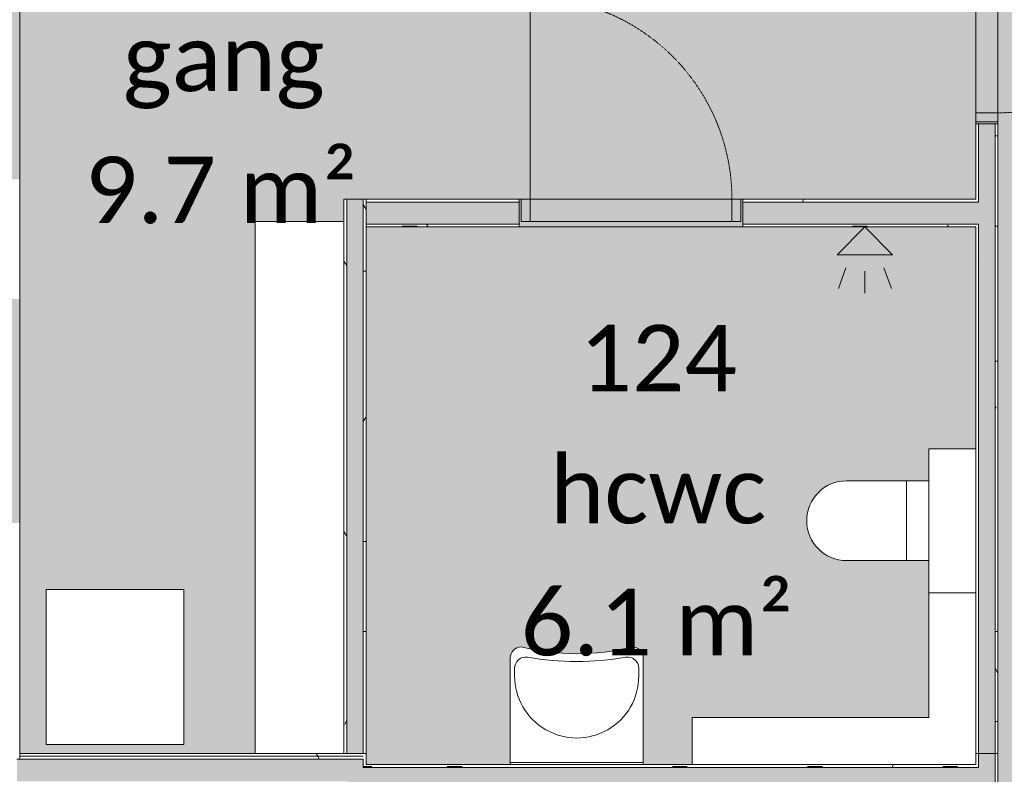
# Model space of a CAD drawing. Header units: millimetres. Extents: x -66110 to 16285, y -16697 to 38719.
# Tile 28 of 35: x -20013 to -15571, y 24756 to 28160. Entities that reach past the tile are written whole.
import ezdxf

# ---------------------------------------------------------------- set-up
doc = ezdxf.new("R2010")
doc.units = ezdxf.units.MM
doc.linetypes.add('Dash 1mm', pattern=[2, 1, -1])
for name, color, linetype, lineweight in [('Doors', 7, 'Dash 1mm', 9), ('IfcDoor', 7, 'Continuous', 9), ('IfcWall', 7, 'Continuous', 9), ('Not Exported', 7, 'Continuous', 9)]:
    doc.layers.add(name, color=color, linetype=linetype, lineweight=lineweight)
doc.layers.add('IfcFlowTerminal', color=9, linetype='Continuous', lineweight=9, true_color=0x808080)
doc.layers.add('IfcFurniture', color=9, linetype='Continuous', lineweight=9, true_color=0x808080)
doc.styles.add('Calibri', font='calibri.ttf', dxfattribs={"height": 300})
pattern_1 = [(0, (0, 0), (812.8, 203.2), [67.056, -542.544, 67.056, -542.544, -3251.2]), (0, (0, 0), (812.8, 203.2), [-1219.2, 67.056, -1152.144, 67.056, -542.544, -1422.4]), (0, (0, 0), (812.8, 203.2), [-3048, 67.056, -339.344, 67.056, -948.944]), (120, (304.8, 101.6), (-582.3764, 602.3054), [67.056, -542.544, 67.056, -542.544, -3251.2]), (120, (304.8, 101.6), (-582.3764, 602.3054), [-1219.2, 67.056, -1152.144, 67.056, -542.544, -1422.4]), (120, (304.8, 101.6), (-582.3764, 602.3054), [-3048, 67.056, -339.344, 67.056, -948.944]), (240, (406.4, 508), (-230.4236, -805.5054), [67.056, -542.544, 67.056, -542.544, -3251.2]), (240, (406.4, 508), (-230.4236, -805.5054), [-1219.2, 67.056, -1152.144, 67.056, -542.544, -1422.4]), (240, (406.4, 508), (-230.4236, -805.5054), [-3048, 67.056, -339.344, 67.056, -948.944])]

# ---------------------------------------------------------------- blocks, each defined once
blk = doc.blocks.new('Dør Enkel - D10x21-1556241-plan 01 eksist_ 200')
at = {"layer": 'Doors', "linetype": 'Continuous'}
for p, q in [((-455, 37.5), (-495, 37.5)), ((-495, 37.5), (-495, -62.5)), ((-455, -62.5), (-455, 37.5)), ((455, -62.5), (455, 37.5)), ((495, 37.5), (455, 37.5)), ((495, -62.5), (495, 37.5)), ((-495, -62.5), (-455, -62.5)), ((455, -62.5), (455, -972.5)), ((455, -62.5), (495, -62.5))]:
    blk.add_line(p, q, dxfattribs=at)
at = {"layer": 'Doors'}
blk.add_arc((455, -62.5), 910, 180, 270, dxfattribs=at)
at = {"layer": 'IfcDoor'}
for p, q in [((-455, 37.5), (455, 37.5)), ((-455, -62.5), (455, -62.5))]:
    blk.add_line(p, q, dxfattribs=at)
blk = doc.blocks.new('Dør Enkel - D10x21-1550208-plan 01 eksist_ 200')
at = {"layer": 'Doors', "linetype": 'Continuous'}
for p, q in [((-455, 50), (-495, 50)), ((-495, 50), (-495, -50)), ((-455, -50), (-455, 50)), ((455, -50), (455, 50)), ((495, 50), (455, 50)), ((495, -50), (495, 50)), ((-495, -50), (-455, -50)), ((455, -50), (455, -960)), ((455, -50), (495, -50))]:
    blk.add_line(p, q, dxfattribs=at)
at = {"layer": 'Doors'}
blk.add_arc((455, -50), 910, 180, 270, dxfattribs=at)
at = {"layer": 'IfcDoor'}
for p, q in [((-455, 50), (455, 50)), ((-455, -50), (455, -50))]:
    blk.add_line(p, q, dxfattribs=at)
blk = doc.blocks.new('Dusj - Type 1-2016347-plan 01 eksist_ 200')
at = {"layer": 'IfcFlowTerminal'}
for p, q in [((125, 261.2), (125, 361.2)), ((39.5, 246.2), (5.3, 340.1)), ((210.5, 246.2), (244.7, 340.1)), ((125, 62.5), (0, 187.5)), ((250, 187.5), (0, 187.5)), ((125, 62.5), (250, 187.5))]:
    blk.add_line(p, q, dxfattribs=at)
blk = doc.blocks.new('Toalett - toalett-491429-plan 01 eksist_ 200')
at = {"layer": 'IfcFlowTerminal'}
for p, q in [((-180, 0), (-180, -100)), ((180, -100), (180, 0)), ((180, -100), (-180, -100)), ((-180, -100), (-180, -370)), ((180, -370), (180, -100))]:
    blk.add_line(p, q, dxfattribs=at)
blk.add_arc((0, -370), 180, 180, 360, dxfattribs=at)
blk = doc.blocks.new('_furniture_boks instance - _furniture_boks instance-1963236-plan 01 eksist_ 200')
at = {"layer": 'IfcFurniture'}
for p, q in [((310, 350), (-310, 350)), ((-310, 350), (-310, -350)), ((310, -350), (310, 350)), ((-310, -350), (310, -350))]:
    blk.add_line(p, q, dxfattribs=at)
blk = doc.blocks.new('_furniture_boks instance - _furniture_boks instance-1749348-plan 01 eksist_ 200')
at = {"layer": 'IfcFurniture'}
for p, q in [((1200, 200), (-1200, 200)), ((1200, -200), (1200, 200))]:
    blk.add_line(p, q, dxfattribs=at)
blk = doc.blocks.new('Servant_HC - vask HC-502272-plan 01 eksist_ 200')
at = {"layer": 'IfcFlowTerminal'}
for p, q in [((300, -20), (-300, -20)), ((-300, -20), (-300, -30)), ((-300, -30), (300, -30)), ((-300, -30), (-300, -500.9)), ((300, -30), (300, -20)), ((300, -500.9), (300, -30)), ((-280, -455), (-280, -420)), ((280, -420), (280, -455))]:
    blk.add_line(p, q, dxfattribs=at)
for centre, radius, start, end in [((0, -420), 280, 360, 180), ((-230, -455), 50, 180, 279.9395), ((0, -1767.5), 1282.5, 80.0605, 99.9395), ((230, -455), 50, 260.0605, 360), ((-250, -500.9), 50, 180, 270), ((0, -1544.8), 1024.8, 75.8806, 104.1194), ((250, -500.9), 50, 270, 360)]:
    blk.add_arc(centre, radius, start, end, dxfattribs=at)

msp = doc.modelspace()

# ---------------------------------------------------------------- hatches: boundary and pattern name
at = {"layer": 'IfcWall', "true_color": 0x787878}
h = msp.add_hatch(dxfattribs=at)
h.set_pattern_fill('FP_1', color=8, style=0, pattern_type=2)
h.set_pattern_definition(pattern_1)
h.paths.add_polyline_path([(-15700, 27350), (-15687.5, 27350), (-15687.5, 27690), (-15700, 27690)])
h.paths.add_polyline_path([(-15687.5, 28700), (-15687.5, 28750), (-15700, 28750), (-15700, 28700)])
at = {"layer": 'IfcWall', "true_color": 0xffffcd}
h = msp.add_hatch(color=7, dxfattribs=at)
h.paths.add_polyline_path([(-15612.5, 27337.5), (-15612.5, 27690), (-15687.5, 27690), (-15687.5, 27337.5)])
h.paths.add_polyline_path([(-15687.5, 28700), (-15612.5, 28700), (-15612.5, 28750), (-15687.5, 28750)])
at = {"layer": 'IfcWall', "true_color": 0x787878}
h = msp.add_hatch(dxfattribs=at)
h.set_pattern_fill('FP_1', color=8, style=0, pattern_type=2)
h.set_pattern_definition(pattern_1)
h.paths.add_polyline_path([(-15600, 27350), (-15600, 27690), (-15612.5, 27690), (-15612.5, 27350)])
h.paths.add_polyline_path([(-15612.5, 28700), (-15600, 28700), (-15600, 28750), (-15612.5, 28750)])
h = msp.add_hatch(dxfattribs=at)
h.set_pattern_fill('FP_1', color=8, style=0, pattern_type=2)
h.set_pattern_definition(pattern_1)
h.paths.add_polyline_path([(-18537.5, 24850), (-18537.5, 27350), (-18550, 27350), (-18550, 24850)])
at = {"layer": 'IfcWall', "lineweight": 5, "true_color": 0xffffcd}
for points in [[(-18475.5, 24850), (-18462.5, 24850), (-18462.5, 27350), (-18537.5, 27350), (-18537.5, 24850)], [(-17952.5, 27337.5), (-18450, 27337.5), (-18450, 27237.5), (-17952.5, 27237.5)], [(-15687.5, 26365), (-15612.5, 26365), (-15612.5, 27175), (-15687.5, 27175), (-15687.5, 26710.6)], [(-18650, 24725), (-18650, 24825), (-19360, 24825), (-19360, 24725), (-19119.2, 24725)], [(-18462.5, 21872.5), (-18462.5, 24825), (-18537.5, 24825), (-18537.5, 21872.5), (-18475.5, 21872.5)]]:
    msp.add_hatch(color=7, dxfattribs=at).paths.add_polyline_path(points)
at = {"layer": 'IfcWall', "true_color": 0x787878}
h = msp.add_hatch(dxfattribs=at)
h.set_pattern_fill('FP_1', color=8, style=0, pattern_type=2)
h.set_pattern_definition(pattern_1)
h.paths.add_polyline_path([(-18450, 24850), (-18450, 27350), (-18462.5, 27350), (-18462.5, 24850)])
h = msp.add_hatch(dxfattribs=at)
h.set_pattern_fill('FP_1', color=8, style=0, pattern_type=2)
h.set_pattern_definition(pattern_1)
h.paths.add_polyline_path([(-18450, 27350), (-18450, 27337.5), (-17952.5, 27337.5), (-17952.5, 27350)])
h = msp.add_hatch(dxfattribs=at)
h.set_pattern_fill('FP_1', color=8, style=0, pattern_type=2)
h.set_pattern_definition(pattern_1)
h.paths.add_polyline_path([(-15687.5, 27337.5), (-15687.5, 27350), (-16750, 27350), (-16750, 27337.5), (-15700, 27337.5)])
h.paths.add_polyline_path([(-17760, 27337.5), (-17760, 27350), (-17952.5, 27350), (-17952.5, 27337.5)])
at = {"layer": 'IfcWall', "true_color": 0xffffcd}
h = msp.add_hatch(color=7, dxfattribs=at)
h.paths.add_polyline_path([(-16750, 27237.5), (-15687.5, 27237.5), (-15687.5, 27337.5), (-16750, 27337.5)])
h.paths.add_polyline_path([(-17760, 27237.5), (-17760, 27337.5), (-17952.5, 27337.5), (-17952.5, 27237.5)])
at = {"layer": 'IfcWall', "lineweight": 5, "true_color": 0xffffcd}
h = msp.add_hatch(color=7, dxfattribs=at)
h.paths.add_polyline_path([(-15612.5, 24850), (-15612.5, 26365), (-15687.5, 26365), (-15687.5, 24850)])
h.paths.add_polyline_path([(-15612.5, 27175), (-15612.5, 27337.5), (-15687.5, 27337.5), (-15687.5, 27175)])
at = {"layer": 'IfcWall', "true_color": 0x787878}
h = msp.add_hatch(dxfattribs=at)
h.set_pattern_fill('FP_1', color=8, style=0, pattern_type=2)
h.set_pattern_definition(pattern_1)
h.paths.add_polyline_path([(-15600, 24850), (-15600, 26365), (-15612.5, 26365), (-15612.5, 24850)])
h.paths.add_polyline_path([(-15600, 27175), (-15600, 27350), (-15612.5, 27350), (-15612.5, 27175)])
h = msp.add_hatch(dxfattribs=at)
h.set_pattern_fill('FP_1', color=8, style=0, pattern_type=2)
h.set_pattern_definition(pattern_1)
h.paths.add_polyline_path([(-18450, 27237.5), (-18450, 27225), (-17952.5, 27225), (-17952.5, 27237.5)])
h = msp.add_hatch(dxfattribs=at)
h.set_pattern_fill('FP_1', color=8, style=0, pattern_type=2)
h.set_pattern_definition(pattern_1)
h.paths.add_polyline_path([(-17760, 27225), (-17760, 27237.5), (-17952.5, 27237.5), (-17952.5, 27225)])
h.paths.add_polyline_path([(-16750, 27225), (-15700, 27225), (-15700, 27237.5), (-16750, 27237.5)])
h = msp.add_hatch(dxfattribs=at)
h.set_pattern_fill('FP_1', color=8, style=0, pattern_type=2)
h.set_pattern_definition(pattern_1)
h.paths.add_polyline_path([(-15687.5, 24850), (-15687.5, 26365), (-15700, 26365), (-15700, 24850)])
h.paths.add_polyline_path([(-15700, 27175), (-15687.5, 27175), (-15687.5, 27237.5), (-15700, 27237.5), (-15700, 27225)])
h = msp.add_hatch(dxfattribs=at)
h.set_pattern_fill('FP_1', color=8, style=0, pattern_type=2)
h.set_pattern_definition(pattern_1)
h.paths.add_polyline_path([(-15700, 26365), (-15687.5, 26365), (-15687.5, 27175), (-15700, 27175), (-15700, 26710.6)])
h = msp.add_hatch(dxfattribs=at)
h.set_pattern_fill('FP_1', color=8, style=0, pattern_type=2)
h.set_pattern_definition(pattern_1)
h.paths.add_polyline_path([(-15612.5, 26365), (-15600, 26365), (-15600, 27175), (-15612.5, 27175), (-15612.5, 26710.6)])
h = msp.add_hatch(dxfattribs=at)
h.set_pattern_fill('FP_1', color=8, style=0, pattern_type=2)
h.set_pattern_definition(pattern_1)
h.paths.add_polyline_path([(-22337.8, 24837.5), (-21222.5, 24837.5), (-21222.5, 24850), (-24600, 24850), (-24600, 24837.5), (-23625.2, 24837.5)])
h.paths.add_polyline_path([(-20012.5, 24837.5), (-19992.5, 24837.5), (-19992.5, 24850), (-20012.5, 24850)])
h.paths.add_polyline_path([(-20100, 24837.5), (-20100, 24850), (-20212.5, 24850), (-20212.5, 24837.5), (-20112.5, 24837.5)])
h = msp.add_hatch(dxfattribs=at)
h.set_pattern_fill('FP_1', color=8, style=0, pattern_type=2)
h.set_pattern_definition(pattern_1)
h.paths.add_polyline_path([(-21222.5, 24825), (-21222.5, 24837.5), (-24600, 24837.5), (-24600, 24825), (-22337.8, 24825)])
h.paths.add_polyline_path([(-20012.5, 24825), (-19992.5, 24825), (-19992.5, 24837.5), (-20012.5, 24837.5)])
h.paths.add_polyline_path([(-20212.5, 24825), (-20100, 24825), (-20100, 24837.5), (-20212.5, 24837.5)])
h = msp.add_hatch(dxfattribs=at)
h.set_pattern_fill('FP_1', color=8, style=0, pattern_type=2)
h.set_pattern_definition(pattern_1)
h.paths.add_polyline_path([(-18462.5, 24837.5), (-18462.5, 24850), (-18650, 24850), (-18650, 24837.5), (-18475.5, 24837.5)])
h.paths.add_polyline_path([(-19762.9, 24837.5), (-19360, 24837.5), (-19360, 24850), (-19992.5, 24850), (-19992.5, 24837.5)])
h = msp.add_hatch(dxfattribs=at)
h.set_pattern_fill('FP_1', color=8, style=0, pattern_type=2)
h.set_pattern_definition(pattern_1)
h.paths.add_polyline_path([(-18475.5, 24825), (-18462.5, 24825), (-18462.5, 24837.5), (-18650, 24837.5), (-18650, 24825), (-18537.5, 24825)])
h.paths.add_polyline_path([(-19992.5, 24825), (-19360, 24825), (-19360, 24837.5), (-19992.5, 24837.5)])
h = msp.add_hatch(dxfattribs=at)
h.set_pattern_fill('FP_1', color=8, style=0, pattern_type=2)
h.set_pattern_definition(pattern_1)
h.paths.add_polyline_path([(-18650, 24837.5), (-18650, 24850), (-19360, 24850), (-19360, 24837.5), (-19119.2, 24837.5)])
h = msp.add_hatch(dxfattribs=at)
h.set_pattern_fill('FP_1', color=8, style=0, pattern_type=2)
h.set_pattern_definition(pattern_1)
h.paths.add_polyline_path([(-18650, 24825), (-18650, 24837.5), (-19360, 24837.5), (-19360, 24825), (-19119.2, 24825)])
h = msp.add_hatch(dxfattribs=at)
h.set_pattern_fill('FP_1', color=8, style=0, pattern_type=2)
h.set_pattern_definition(pattern_1)
h.paths.add_polyline_path([(-18462.5, 21860), (-18450, 21860), (-18450, 22137.5), (-18462.5, 22137.5), (-18462.5, 21872.5)])
h.paths.add_polyline_path([(-18450, 22237.5), (-18450, 24712.5), (-18462.5, 24712.5), (-18462.5, 22237.5)])
h.paths.add_polyline_path([(-18450, 24787.5), (-18450, 24850), (-18462.5, 24850), (-18462.5, 24787.5)])
h = msp.add_hatch(dxfattribs=at)
h.set_pattern_fill('FP_1', color=8, style=0, pattern_type=2)
h.set_pattern_definition(pattern_1)
h.paths.add_polyline_path([(-15700, 22237.5), (-15687.5, 22237.5), (-15687.5, 22490), (-15700, 22490), (-15700, 22250)])
h.paths.add_polyline_path([(-15687.5, 23500), (-15687.5, 24712.5), (-15700, 24712.5), (-15700, 23500)])
h.paths.add_polyline_path([(-15700, 24787.5), (-15687.5, 24787.5), (-15687.5, 24850), (-15700, 24850), (-15700, 24800)])
at = {"layer": 'IfcWall', "lineweight": 5, "true_color": 0xffffcd}
h = msp.add_hatch(color=7, dxfattribs=at)
h.paths.add_polyline_path([(-15687.5, 22137.5), (-15612.5, 22137.5), (-15612.5, 22490), (-15687.5, 22490), (-15687.5, 22237.5)])
h.paths.add_polyline_path([(-15687.5, 23500), (-15612.5, 23500), (-15612.5, 24850), (-15687.5, 24850), (-15687.5, 24700)])
at = {"layer": 'IfcWall', "true_color": 0x787878}
h = msp.add_hatch(dxfattribs=at)
h.set_pattern_fill('FP_1', color=8, style=0, pattern_type=2)
h.set_pattern_definition(pattern_1)
h.paths.add_polyline_path([(-15600, 22125), (-15600, 22490), (-15612.5, 22490), (-15612.5, 22125)])
h.paths.add_polyline_path([(-15612.5, 23500), (-15600, 23500), (-15600, 24850), (-15612.5, 24850)])
at = {"layer": 'IfcWall', "lineweight": 5, "true_color": 0xffffcd}
h = msp.add_hatch(color=7, dxfattribs=at)
h.paths.add_polyline_path([(-19360, 24725), (-19360, 24825), (-20025, 24825), (-20025, 24725), (-19762.9, 24725)])
h.paths.add_polyline_path([(-18650, 24725), (-18537.5, 24725), (-18537.5, 24825), (-18650, 24825)])
at = {"layer": 'IfcWall', "true_color": 0xffffcd}
msp.add_hatch(color=7, dxfattribs=at).paths.add_polyline_path([(-17188.1, 24712.5), (-15687.5, 24712.5), (-15687.5, 24787.5), (-18462.5, 24787.5), (-18462.5, 24712.5), (-17831.8, 24712.5)])
at = {"layer": 'IfcWall', "true_color": 0x787878}
h = msp.add_hatch(dxfattribs=at)
h.set_pattern_fill('FP_1', color=8, style=0, pattern_type=2)
h.set_pattern_definition(pattern_1)
h.paths.add_polyline_path([(-15700, 24787.5), (-15700, 24800), (-18450, 24800), (-18450, 24787.5), (-15900.6, 24787.5)])
at = {"layer": 'Not Exported', "true_color": 0xefe6fa}
h = msp.add_hatch(color=7, dxfattribs=at)
h.paths.add_polyline_path([(-19992.5, 24850), (-18950, 24850), (-18950, 27250), (-18550, 27250), (-18550, 27350), (-17760, 27350), (-17760, 27287.5), (-16750, 27287.5), (-16750, 27350), (-15700, 27350), (-15700, 27690), (-15650, 27690), (-15650, 28700), (-15700, 28700), (-15700, 28750), (-15740, 28750), (-15740, 28825), (-16750, 28825), (-16750, 28750), (-18850, 28750), (-18850, 28800), (-19860, 28800), (-19860, 28750), (-20012.5, 28750), (-20012.5, 28450), (-20062.5, 28450), (-20062.5, 27440), (-20012.5, 27440), (-20012.5, 26900), (-20062.5, 26900), (-20062.5, 25890), (-20012.5, 25890), (-20012.5, 24850)])
h.paths.add_polyline_path([(-19892.5, 24890), (-19892.5, 25590), (-19272.5, 25590), (-19272.5, 24890), (-19762.9, 24890)])
at = {"layer": 'Not Exported', "true_color": 0xe6f3fa}
msp.add_hatch(color=7, dxfattribs=at).paths.add_polyline_path([(-14613.2, 22125), (-13950, 22125), (-13950, 22800), (-13900, 22800), (-13900, 23810), (-13950, 23810), (-13950, 25700), (-13900, 25700), (-13900, 26710), (-13950, 26710.6), (-13950, 27450), (-13900, 27450), (-13900, 28460), (-13950, 28460), (-13950, 28750), (-15600, 28750), (-15600, 28700), (-15650, 28700), (-15650, 27690), (-15600, 27690), (-15600, 23500), (-15650, 23500), (-15650, 22490), (-15600, 22490), (-15600, 22125), (-15497, 22125)])
at = {"layer": 'Not Exported', "true_color": 0xefe6fa}
msp.add_hatch(color=7, dxfattribs=at).paths.add_polyline_path([(-17800, 24800), (-17798.3, 25293.9), (-17793.3, 25305.9), (-17780, 25320.4), (-17773.9, 25324.7), (-17755.8, 25330.2), (-17746, 25330.1), (-17640, 25310.1), (-17550.5, 25301.2), (-17449.5, 25301.2), (-17349, 25311.2), (-17242.8, 25330), (-17237.1, 25329.2), (-17220, 25320.4), (-17214.6, 25316.3), (-17206.7, 25305.9), (-17201.7, 25293.9), (-17200, 25269), (-17200, 24800), (-16980, 24800), (-16980, 25012.5), (-15912.5, 25012.5), (-15912.5, 25720), (-16282.5, 25720), (-16329.1, 25726.1), (-16372.5, 25744.1), (-16409.8, 25772.7), (-16438.4, 25810), (-16456.4, 25853.4), (-16462.5, 25900), (-16456.4, 25946.6), (-16438.4, 25990), (-16409.8, 26027.3), (-16372.5, 26055.9), (-16329.1, 26073.9), (-16282.5, 26080), (-15912.5, 26080), (-15912.5, 26225), (-15700, 26225), (-15700, 27225), (-16750, 27225), (-16750, 27287.5), (-17760, 27287.5), (-17760, 27225), (-18450, 27225), (-18450, 24800), (-17831.8, 24800)])

# ---------------------------------------------------------------- linework, layer by layer
at = {"layer": 'IfcWall', "lineweight": 18}
for p, q in [((-15700, 27690), (-15700, 27350)), ((-15600, 27690), (-15700, 27690)), ((-15600, 23500), (-15600, 27690)), ((-18550, 27350), (-18550, 24850)), ((-17760, 27350), (-18550, 27350)), ((-18450, 27350), (-18450, 24800)), ((-17760, 27225), (-17760, 27350)), ((-15700, 27350), (-16750, 27350)), ((-16750, 27350), (-16750, 27225)), ((-18450, 27225), (-17760, 27225)), ((-16750, 27225), (-15700, 27225)), ((-15700, 27225), (-15700, 24800)), ((-20012.5, 24850), (-20012.5, 25890)), ((-18450, 24850), (-20012.5, 24850)), ((-15700, 24850), (-15600, 24850)), ((-17800, 24800), (-18450, 24800)), ((-15700, 24800), (-17200, 24800))]:
    msp.add_line(p, q, dxfattribs=at)
at = {"layer": 'IfcWall'}
for p, q in [((-15687.5, 27337.5), (-15687.5, 27690)), ((-15612.5, 23500), (-15612.5, 27690)), ((-18537.5, 27350), (-18537.5, 24850)), ((-18462.5, 27350), (-18462.5, 24850)), ((-17760, 27337.5), (-18450, 27337.5)), ((-15687.5, 27337.5), (-16750, 27337.5)), ((-17760, 27237.5), (-18450, 27237.5)), ((-15687.5, 27237.5), (-16750, 27237.5)), ((-15687.5, 24787.5), (-15687.5, 27237.5)), ((-15912.5, 25012.5), (-15912.5, 26225)), ((-15700, 26225), (-15912.5, 26225)), ((-15700, 25575), (-15912.5, 25575)), ((-16980, 25012.5), (-15912.5, 25012.5)), ((-16980, 24800), (-16980, 25012.5)), ((-20012.5, 24850), (-20012.5, 24825)), ((-18462.5, 24837.5), (-20012.5, 24837.5)), ((-18462.5, 24825), (-20025, 24825)), ((-18462.5, 24825), (-18462.5, 24787.5)), ((-18462.5, 24787.5), (-15687.5, 24787.5))]:
    msp.add_line(p, q, dxfattribs=at)
at = {"layer": 'Not Exported', "flags": 128}
for points in [[(-20012.5, 28750), (-20012.5, 27225), (-20012.5, 24850), (-18550, 24850), (-18550, 24903), (-18550, 27350), (-15700, 27350), (-15700, 28750), (-16798.4, 28750), (-16800, 28750), (-16901.6, 28750)], [(-13950, 27337.5), (-13950, 28750), (-15600, 28750), (-15600, 27287.5), (-15600, 26225), (-15600, 24850), (-15600, 24775), (-15600, 24750), (-15600, 22125), (-13950, 22125), (-13950, 25350)], [(-15700, 27225), (-18450, 27225), (-18450, 24800), (-16980, 24800), (-16980, 25012.5), (-15912.5, 25012.5), (-15912.5, 25575), (-15912.5, 26225), (-15700, 26225)]]:
    msp.add_lwpolyline(points, close=True, dxfattribs=at)

# ---------------------------------------------------------------- block references
at = {"layer": 'IfcDoor'}
for name, p, rotation in [('Dør Enkel - D10x21-1550208-plan 01 eksist_ 200', (-15650, 28195), 89.99999999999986), ('Dør Enkel - D10x21-1556241-plan 01 eksist_ 200', (-17255, 27287.5), 180)]:
    msp.add_blockref(name, p, dxfattribs=dict(at, rotation=rotation))
at = {"layer": 'IfcFlowTerminal'}
for name, p, rotation in [('Dusj - Type 1-2016347-plan 01 eksist_ 200', (-16075, 27287.5), 180), ('Toalett - toalett-491429-plan 01 eksist_ 200', (-15912.5, 25900), 269.9999999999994), ('Servant_HC - vask HC-502272-plan 01 eksist_ 200', (-17500, 24780), 180)]:
    msp.add_blockref(name, p, dxfattribs=dict(at, rotation=rotation))
at = {"layer": 'IfcFurniture', "rotation": 89.99999999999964}
msp.add_blockref('_furniture_boks instance - _furniture_boks instance-1749348-plan 01 eksist_ 200', (-18750, 26050), dxfattribs=at)
at = {"layer": 'IfcFurniture'}
msp.add_blockref('_furniture_boks instance - _furniture_boks instance-1963236-plan 01 eksist_ 200', (-19582.5, 25240), dxfattribs=at)

# ---------------------------------------------------------------- texts
at = {"layer": 'Not Exported', "char_height": 300, "attachment_point": 1, "style": 'Calibri'}
for s, insert, width in [('gang', (-19546.9, 28137.7), 1138.396), ('9.7 m²', (-19718.9, 27542.3), 1555.274), ('124', (-17488.3, 26783.2), 913.924), ('hcwc', (-17620.6, 26187.9), 1234.599), ('6.1 m²', (-17752.9, 25592.5), 1555.274)]:
    msp.add_mtext(s, dxfattribs=dict(at, insert=insert, width=width))

doc.saveas('drawing.dxf')
